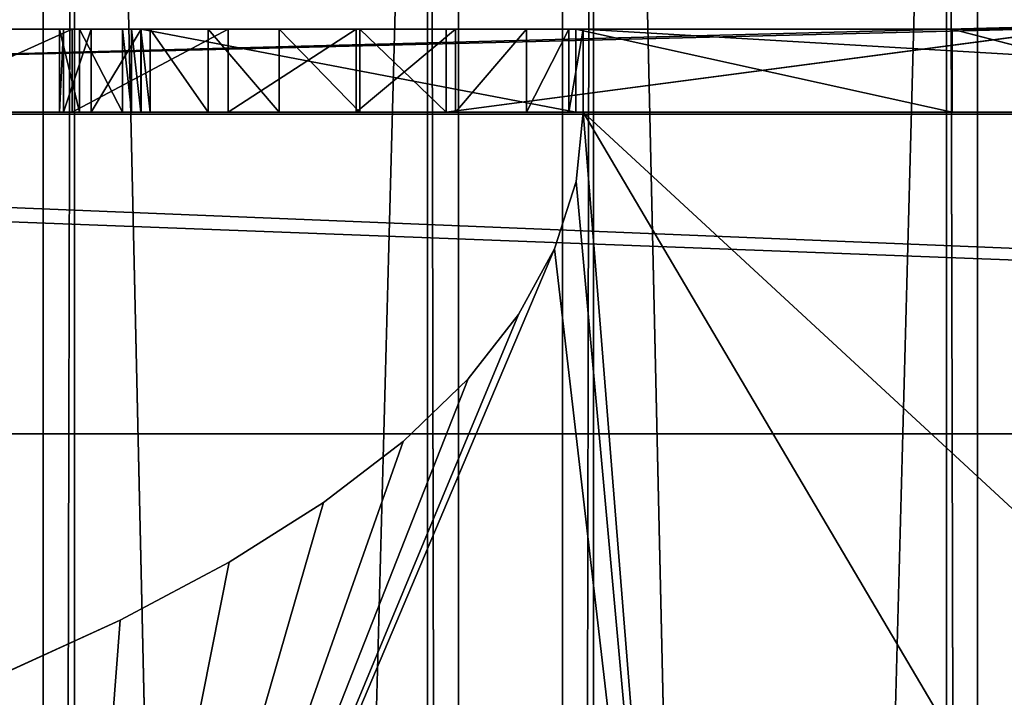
# Model space of a CAD drawing. Extents: x -1687 to 817, y -668 to 832.
# Tile 93 of 182: x -557 to -462, y 536 to 602. Entities that reach past the tile are written whole.
import ezdxf

# ---------------------------------------------------------------- set-up
doc = ezdxf.new("R2010")
doc.units = 0
doc.header["$LTSCALE"] = 25.4
doc.layers.get('0').update_dxf_attribs({"color": 13, "linetype": 'CONTINUOUS'})
doc.layers.add('STEEL', color=54, linetype='CONTINUOUS')
doc.layers.add('WOOD', color=253, linetype='CONTINUOUS')

# ---------------------------------------------------------------- blocks, each defined once
blk = doc.blocks.new('TWA001_00_01_01')
at = {"color": 0}
for p, q in [((-375.38, 710.174), (-695.38, 710.174)), ((-375.38, 710.174), (-695.38, 710.174)), ((-699.626, 591.18), (-639.176, 584.469)), ((-639.176, 584.469), (-699.626, 591.18, 8)), ((-639.176, 584.469), (-699.626, 591.18, 8)), ((-699.626, 591.18), (-639.176, 584.469)), ((-639.176, 584.469), (-639.176, 584.469, 8)), ((-639.176, 584.469), (-639.176, 584.469, 8)), ((-639.176, 584.469), (-630.853, 582.673, 8)), ((-639.176, 584.469), (-630.853, 582.673, 8)), ((-639.176, 584.469), (-630.853, 582.673)), ((-639.176, 584.469), (-630.853, 582.673)), ((-630.853, 582.673), (-630.853, 582.673, 8)), ((-630.853, 582.673), (-630.853, 582.673, 8)), ((-630.853, 582.673), (-623.099, 579.156, 8)), ((-630.853, 582.673), (-623.099, 579.156, 8)), ((-630.853, 582.673), (-623.099, 579.156)), ((-630.853, 582.673), (-623.099, 579.156)), ((-623.099, 579.156), (-623.099, 579.156, 8)), ((-623.099, 579.156), (-623.099, 579.156, 8)), ((-623.099, 579.156), (-616.265, 574.078, 8)), ((-623.099, 579.156), (-616.265, 574.078, 8)), ((-623.099, 579.156), (-616.265, 574.078)), ((-623.099, 579.156), (-616.265, 574.078)), ((-616.265, 574.078), (-616.265, 574.078, 8)), ((-616.265, 574.078), (-616.265, 574.078, 8)), ((-616.265, 574.078), (-610.661, 567.668, 8)), ((-616.265, 574.078), (-610.661, 567.668, 8)), ((-616.265, 574.078), (-610.661, 567.668)), ((-616.265, 574.078), (-610.661, 567.668)), ((-610.661, 567.668), (-610.661, 567.668, 8)), ((-610.661, 567.668), (-610.661, 567.668, 8)), ((-610.661, 567.668), (-609.758, 566.36, 8)), ((-610.661, 567.668), (-609.758, 566.36, 8)), ((-610.661, 567.668), (-609.758, 566.36)), ((-610.661, 567.668), (-609.758, 566.36)), ((-609.758, 566.36), (-609.758, 566.36, 8)), ((-609.758, 566.36), (-609.758, 566.36, 8)), ((-609.758, 566.36), (-608.876, 565.038, 8)), ((-609.758, 566.36), (-608.876, 565.038, 8)), ((-609.758, 566.36), (-608.876, 565.038)), ((-609.758, 566.36), (-608.876, 565.038)), ((-608.876, 565.038), (-608.876, 565.038, 8)), ((-608.876, 565.038), (-608.876, 565.038, 8)), ((-608.876, 565.038), (-608.015, 563.702, 8)), ((-608.876, 565.038), (-608.015, 563.702, 8)), ((-608.876, 565.038), (-608.015, 563.702)), ((-608.876, 565.038), (-608.015, 563.702)), ((-608.015, 563.702), (-608.015, 563.702, 8)), ((-608.015, 563.702), (-608.015, 563.702, 8)), ((-608.015, 563.702), (-603.871, 554.992, 8)), ((-608.015, 563.702), (-603.871, 554.992, 8)), ((-608.015, 563.702), (-603.871, 554.992)), ((-608.015, 563.702), (-603.871, 554.992)), ((-603.871, 554.992), (-603.871, 554.992, 8)), ((-603.871, 554.992), (-603.871, 554.992, 8)), ((-603.871, 554.992), (-601.933, 545.543, 8)), ((-603.871, 554.992), (-601.933, 545.543, 8)), ((-603.871, 554.992), (-601.933, 545.543)), ((-603.871, 554.992), (-601.933, 545.543)), ((-601.933, 545.543), (-602.313, 535.905, 8)), ((-601.933, 545.543), (-602.313, 535.905, 8)), ((-601.933, 545.543), (-602.313, 535.905)), ((-601.933, 545.543), (-602.313, 535.905)), ((-601.933, 545.543), (-601.933, 545.543, 8)), ((-601.933, 545.543), (-601.933, 545.543, 8)), ((-602.313, 535.905), (-604.989, 526.638, 8)), ((-602.313, 535.905), (-604.989, 526.638, 8)), ((-602.313, 535.905), (-604.989, 526.638)), ((-602.313, 535.905), (-604.989, 526.638)), ((-602.313, 535.905), (-602.313, 535.905, 8)), ((-602.313, 535.905), (-602.313, 535.905, 8)), ((-604.989, 526.638), (-609.806, 518.281, 8)), ((-604.989, 526.638), (-609.806, 518.281, 8)), ((-604.989, 526.638), (-609.806, 518.281)), ((-604.989, 526.638), (-609.806, 518.281)), ((-604.989, 526.638), (-604.989, 526.638, 8)), ((-604.989, 526.638), (-604.989, 526.638, 8)), ((-609.806, 518.281), (-651.659, 458.206)), ((-651.659, 458.206), (-609.806, 518.281, 8)), ((-651.659, 458.206), (-609.806, 518.281, 8)), ((-609.806, 518.281), (-651.659, 458.206)), ((-609.806, 518.281), (-609.806, 518.281, 8)), ((-609.806, 518.281), (-609.806, 518.281, 8)), ((-651.659, 458.206), (-687.932, 396.97)), ((-687.932, 396.97), (-651.659, 458.206, 8)), ((-687.932, 396.97), (-651.659, 458.206, 8)), ((-651.659, 458.206), (-687.932, 396.97)), ((-651.659, 458.206), (-651.659, 458.206, 8)), ((-651.659, 458.206), (-651.659, 458.206, 8)), ((-687.932, 396.97), (-718.625, 334.574)), ((-718.625, 334.574), (-687.932, 396.97, 8)), ((-718.625, 334.574), (-687.932, 396.97, 8)), ((-687.932, 396.97), (-718.625, 334.574)), ((-687.932, 396.97), (-687.932, 396.97, 8)), ((-687.932, 396.97), (-687.932, 396.97, 8)), ((-603.161, 291.47), (-585.388, 336.628)), ((-585.388, 336.628), (-603.161, 291.47, 8)), ((-585.388, 336.628), (-603.161, 291.47, 8)), ((-603.161, 291.47), (-585.388, 336.628)), ((-618.2, 245.58), (-603.161, 291.47)), ((-603.161, 291.47), (-618.2, 245.58, 8)), ((-603.161, 291.47), (-618.2, 245.58, 8)), ((-618.2, 245.58), (-603.161, 291.47)), ((-603.161, 291.47), (-603.161, 291.47, 8)), ((-603.161, 291.47), (-603.161, 291.47, 8)), ((-630.505, 198.96), (-618.2, 245.58)), ((-618.2, 245.58), (-630.505, 198.96, 8)), ((-618.2, 245.58), (-630.505, 198.96, 8)), ((-630.505, 198.96), (-618.2, 245.58)), ((-618.2, 245.58), (-618.2, 245.58, 8)), ((-618.2, 245.58), (-618.2, 245.58, 8)), ((-640.075, 151.61), (-630.505, 198.96)), ((-630.505, 198.96), (-640.075, 151.61, 8)), ((-630.505, 198.96), (-640.075, 151.61, 8)), ((-640.075, 151.61), (-630.505, 198.96)), ((-630.505, 198.96), (-630.505, 198.96, 8)), ((-630.505, 198.96), (-630.505, 198.96, 8)), ((-646.911, 103.528), (-640.075, 151.61)), ((-640.075, 151.61), (-646.911, 103.528, 8)), ((-640.075, 151.61), (-646.911, 103.528, 8)), ((-646.911, 103.528), (-640.075, 151.61)), ((-640.075, 151.61), (-640.075, 151.61, 8)), ((-640.075, 151.61), (-640.075, 151.61, 8)), ((-651.013, 54.716), (-646.911, 103.528)), ((-646.911, 103.528), (-651.013, 54.716, 8)), ((-646.911, 103.528), (-651.013, 54.716, 8)), ((-651.013, 54.716), (-646.911, 103.528)), ((-646.911, 103.528), (-646.911, 103.528, 8)), ((-646.911, 103.528), (-646.911, 103.528, 8)), ((-652.38, 5.174), (-651.013, 54.716)), ((-651.013, 54.716), (-652.38, 5.174, 8)), ((-651.013, 54.716), (-652.38, 5.174, 8)), ((-652.38, 5.174), (-651.013, 54.716)), ((-651.013, 54.716), (-651.013, 54.716, 8)), ((-651.013, 54.716), (-651.013, 54.716, 8)), ((-788.38, 5.174), (-652.38, 5.174)), ((-788.38, 5.174), (-652.38, 5.174)), ((-652.38, 5.174), (-652.38, 5.174, 8)), ((-652.38, 5.174), (-652.38, 5.174, 8))]:
    blk.add_line(p, q, dxfattribs=at)
at = {"color": 252}
mesh = blk.add_polyface(dxfattribs=at)
corners = [(-325.38, 715.174), (-375.38, 710.174), (-375.38, 715.174), (-344.763, 671.591), (-325.38, 710.174), (-302.38, 710.174), (-695.38, 715.174), (-745.38, 710.174), (-745.38, 715.174), (-699.626, 591.18), (-695.38, 710.174), (-639.176, 584.469), (-630.853, 582.673), (-623.099, 579.156), (-616.265, 574.078), (-610.661, 567.668), (-609.758, 566.36), (-608.876, 565.038), (-608.015, 563.702), (-603.871, 554.992), (-601.933, 545.543), (-541.638, 424.753), (-564.88, 381.056), (-585.388, 336.628), (-515.661, 467.72), (-486.95, 509.955), (-455.505, 551.46), (-421.325, 592.235), (-384.411, 632.278), (-785.59, 73.376), (-652.38, 5.174), (-788.38, 5.174), (-777.219, 140.417), (-763.268, 206.297), (-743.737, 271.016), (-718.625, 334.574), (-687.932, 396.97), (-651.659, 458.206), (-651.013, 54.716), (-646.911, 103.528), (-609.806, 518.281), (-640.075, 151.61), (-630.505, 198.96), (-618.2, 245.58), (-603.161, 291.47), (-604.989, 526.638), (-602.313, 535.905), (-1065.38, 715.174), (-1115.38, 710.174), (-1115.38, 715.174), (-1107.18, 675.08), (-1089.63, 666.689), (-1068.18, 658.45), (-1065.38, 710.174), (-1042.829, 650.365), (-1013.579, 642.432), (-980.429, 634.652), (-943.378, 627.024), (-902.428, 619.55), (-857.578, 612.228), (-808.827, 605.059), (-756.177, 598.043), (-1137.893, 705.653), (-1138.38, 710.174), (-1136.43, 701.171), (-1133.993, 696.727), (-1130.58, 692.321), (-1120.83, 683.624)]
mesh.append_faces([[corners[k] for k in face] for face in [(0, 1, 2), (3, 4, 5), (6, 7, 8), (29, 30, 31), (47, 48, 49), (48, 62, 63)]], dxfattribs={"vtx0": -1, "color": 252})
mesh.append_faces([[corners[k] for k in face] for face in [(9, 10, 11), (11, 1, 12), (12, 1, 13), (13, 1, 14), (14, 1, 15), (15, 1, 16), (16, 1, 17), (17, 1, 18), (18, 1, 19), (19, 1, 20), (21, 1, 24), (24, 1, 25), (25, 1, 26), (26, 1, 27), (27, 1, 28), (28, 1, 3), (30, 37, 38), (38, 37, 39), (39, 40, 41), (41, 40, 42), (42, 40, 43), (43, 40, 44), (44, 46, 23), (50, 47, 51), (51, 47, 52), (52, 53, 54), (54, 7, 55), (55, 7, 56), (56, 7, 57), (57, 7, 58), (58, 7, 59), (59, 7, 60), (60, 7, 61), (61, 7, 9), (62, 48, 64), (64, 48, 65), (65, 48, 66), (66, 48, 67), (67, 48, 50)]], dxfattribs={"vtx0": -1, "vtx1": -1, "color": 252})
mesh.append_faces([[corners[k] for k in face] for face in [(1, 0, 3), (7, 6, 9), (20, 1, 21), (48, 47, 50)]], dxfattribs={"vtx0": -1, "vtx1": -1, "vtx2": -1, "color": 252})
mesh.append_faces([[corners[k] for k in face] for face in [(3, 0, 4), (9, 6, 10), (11, 10, 1), (20, 21, 22), (20, 22, 23), (30, 29, 32), (30, 32, 33), (30, 33, 34), (30, 34, 35), (30, 35, 36), (30, 36, 37), (39, 37, 40), (44, 40, 45), (44, 45, 46), (23, 46, 20), (52, 47, 53), (54, 53, 7)]], dxfattribs={"vtx0": -1, "vtx2": -1, "color": 252})
mesh = blk.add_polyface(dxfattribs=at)
corners = [(-695.38, 710.174, 8), (-375.38, 710.174), (-695.38, 710.174), (-375.38, 710.174, 8)]
mesh.append_faces([[corners[k] for k in face] for face in [(0, 1, 2), (1, 0, 3)]], dxfattribs={"vtx0": -1, "color": 252})
mesh = blk.add_polyface(dxfattribs=at)
corners = [(-699.626, 591.18, 8), (-699.626, 591.18), (-639.176, 584.469)]
mesh.append_faces([[corners[k] for k in face] for face in [(0, 1, 2)]], dxfattribs={"color": 252})
mesh = blk.add_polyface(dxfattribs=at)
corners = [(-699.626, 591.18, 8), (-639.176, 584.469), (-639.176, 584.469, 8)]
mesh.append_faces([[corners[k] for k in face] for face in [(0, 1, 2)]], dxfattribs={"color": 252})
mesh = blk.add_polyface(dxfattribs=at)
corners = [(-639.176, 584.469, 8), (-639.176, 584.469), (-630.853, 582.673, 8)]
mesh.append_faces([[corners[k] for k in face] for face in [(0, 1, 2)]], dxfattribs={"color": 252})
mesh = blk.add_polyface(dxfattribs=at)
corners = [(-630.853, 582.673, 8), (-639.176, 584.469), (-630.853, 582.673)]
mesh.append_faces([[corners[k] for k in face] for face in [(0, 1, 2)]], dxfattribs={"color": 252})
mesh = blk.add_polyface(dxfattribs=at)
corners = [(-630.853, 582.673, 8), (-630.853, 582.673), (-623.099, 579.156, 8)]
mesh.append_faces([[corners[k] for k in face] for face in [(0, 1, 2)]], dxfattribs={"color": 252})
mesh = blk.add_polyface(dxfattribs=at)
corners = [(-623.099, 579.156, 8), (-630.853, 582.673), (-623.099, 579.156)]
mesh.append_faces([[corners[k] for k in face] for face in [(0, 1, 2)]], dxfattribs={"color": 252})
mesh = blk.add_polyface(dxfattribs=at)
corners = [(-623.099, 579.156, 8), (-623.099, 579.156), (-616.265, 574.078, 8)]
mesh.append_faces([[corners[k] for k in face] for face in [(0, 1, 2)]], dxfattribs={"color": 252})
mesh = blk.add_polyface(dxfattribs=at)
corners = [(-616.265, 574.078, 8), (-623.099, 579.156), (-616.265, 574.078)]
mesh.append_faces([[corners[k] for k in face] for face in [(0, 1, 2)]], dxfattribs={"color": 252})
mesh = blk.add_polyface(dxfattribs=at)
corners = [(-616.265, 574.078), (-610.661, 567.668, 8), (-616.265, 574.078, 8)]
mesh.append_faces([[corners[k] for k in face] for face in [(0, 1, 2)]], dxfattribs={"color": 252})
mesh = blk.add_polyface(dxfattribs=at)
corners = [(-616.265, 574.078), (-610.661, 567.668), (-610.661, 567.668, 8)]
mesh.append_faces([[corners[k] for k in face] for face in [(0, 1, 2)]], dxfattribs={"color": 252})
mesh = blk.add_polyface(dxfattribs=at)
corners = [(-610.661, 567.668), (-609.758, 566.36, 8), (-610.661, 567.668, 8)]
mesh.append_faces([[corners[k] for k in face] for face in [(0, 1, 2)]], dxfattribs={"color": 252})
mesh = blk.add_polyface(dxfattribs=at)
corners = [(-610.661, 567.668), (-609.758, 566.36), (-609.758, 566.36, 8)]
mesh.append_faces([[corners[k] for k in face] for face in [(0, 1, 2)]], dxfattribs={"color": 252})
mesh = blk.add_polyface(dxfattribs=at)
corners = [(-609.758, 566.36), (-608.876, 565.038, 8), (-609.758, 566.36, 8)]
mesh.append_faces([[corners[k] for k in face] for face in [(0, 1, 2)]], dxfattribs={"color": 252})
mesh = blk.add_polyface(dxfattribs=at)
corners = [(-609.758, 566.36), (-608.876, 565.038), (-608.876, 565.038, 8)]
mesh.append_faces([[corners[k] for k in face] for face in [(0, 1, 2)]], dxfattribs={"color": 252})
mesh = blk.add_polyface(dxfattribs=at)
corners = [(-608.876, 565.038), (-608.015, 563.702, 8), (-608.876, 565.038, 8)]
mesh.append_faces([[corners[k] for k in face] for face in [(0, 1, 2)]], dxfattribs={"color": 252})
mesh = blk.add_polyface(dxfattribs=at)
corners = [(-608.876, 565.038), (-608.015, 563.702), (-608.015, 563.702, 8)]
mesh.append_faces([[corners[k] for k in face] for face in [(0, 1, 2)]], dxfattribs={"color": 252})
mesh = blk.add_polyface(dxfattribs=at)
corners = [(-608.015, 563.702), (-603.871, 554.992, 8), (-608.015, 563.702, 8)]
mesh.append_faces([[corners[k] for k in face] for face in [(0, 1, 2)]], dxfattribs={"color": 252})
mesh = blk.add_polyface(dxfattribs=at)
corners = [(-608.015, 563.702), (-603.871, 554.992), (-603.871, 554.992, 8)]
mesh.append_faces([[corners[k] for k in face] for face in [(0, 1, 2)]], dxfattribs={"color": 252})
mesh = blk.add_polyface(dxfattribs=at)
corners = [(-603.871, 554.992), (-601.933, 545.543, 8), (-603.871, 554.992, 8)]
mesh.append_faces([[corners[k] for k in face] for face in [(0, 1, 2)]], dxfattribs={"color": 252})
mesh = blk.add_polyface(dxfattribs=at)
corners = [(-603.871, 554.992), (-601.933, 545.543), (-601.933, 545.543, 8)]
mesh.append_faces([[corners[k] for k in face] for face in [(0, 1, 2)]], dxfattribs={"color": 252})
mesh = blk.add_polyface(dxfattribs=at)
corners = [(-601.933, 545.543), (-602.313, 535.905, 8), (-601.933, 545.543, 8)]
mesh.append_faces([[corners[k] for k in face] for face in [(0, 1, 2)]], dxfattribs={"color": 252})
mesh = blk.add_polyface(dxfattribs=at)
corners = [(-601.933, 545.543), (-602.313, 535.905), (-602.313, 535.905, 8)]
mesh.append_faces([[corners[k] for k in face] for face in [(0, 1, 2)]], dxfattribs={"color": 252})
mesh = blk.add_polyface(dxfattribs=at)
corners = [(-602.313, 535.905), (-604.989, 526.638, 8), (-602.313, 535.905, 8)]
mesh.append_faces([[corners[k] for k in face] for face in [(0, 1, 2)]], dxfattribs={"color": 252})
mesh = blk.add_polyface(dxfattribs=at)
corners = [(-602.313, 535.905), (-604.989, 526.638), (-604.989, 526.638, 8)]
mesh.append_faces([[corners[k] for k in face] for face in [(0, 1, 2)]], dxfattribs={"color": 252})
mesh = blk.add_polyface(dxfattribs=at)
corners = [(-604.989, 526.638), (-609.806, 518.281, 8), (-604.989, 526.638, 8)]
mesh.append_faces([[corners[k] for k in face] for face in [(0, 1, 2)]], dxfattribs={"color": 252})
mesh = blk.add_polyface(dxfattribs=at)
corners = [(-604.989, 526.638), (-609.806, 518.281), (-609.806, 518.281, 8)]
mesh.append_faces([[corners[k] for k in face] for face in [(0, 1, 2)]], dxfattribs={"color": 252})
mesh = blk.add_polyface(dxfattribs=at)
corners = [(-609.806, 518.281), (-651.659, 458.206), (-609.806, 518.281, 8)]
mesh.append_faces([[corners[k] for k in face] for face in [(0, 1, 2)]], dxfattribs={"color": 252})
mesh = blk.add_polyface(dxfattribs=at)
corners = [(-609.806, 518.281, 8), (-651.659, 458.206), (-651.659, 458.206, 8)]
mesh.append_faces([[corners[k] for k in face] for face in [(0, 1, 2)]], dxfattribs={"color": 252})
mesh = blk.add_polyface(dxfattribs=at)
corners = [(-651.659, 458.206), (-687.932, 396.97), (-651.659, 458.206, 8)]
mesh.append_faces([[corners[k] for k in face] for face in [(0, 1, 2)]], dxfattribs={"color": 252})
mesh = blk.add_polyface(dxfattribs=at)
corners = [(-651.659, 458.206, 8), (-687.932, 396.97), (-687.932, 396.97, 8)]
mesh.append_faces([[corners[k] for k in face] for face in [(0, 1, 2)]], dxfattribs={"color": 252})
mesh = blk.add_polyface(dxfattribs=at)
corners = [(-687.932, 396.97), (-718.625, 334.574), (-687.932, 396.97, 8)]
mesh.append_faces([[corners[k] for k in face] for face in [(0, 1, 2)]], dxfattribs={"color": 252})
mesh = blk.add_polyface(dxfattribs=at)
corners = [(-687.932, 396.97, 8), (-718.625, 334.574), (-718.625, 334.574, 8)]
mesh.append_faces([[corners[k] for k in face] for face in [(0, 1, 2)]], dxfattribs={"color": 252})
mesh = blk.add_polyface(dxfattribs=at)
corners = [(-585.388, 336.628), (-603.161, 291.47, 8), (-603.161, 291.47)]
mesh.append_faces([[corners[k] for k in face] for face in [(0, 1, 2)]], dxfattribs={"color": 252})
mesh = blk.add_polyface(dxfattribs=at)
corners = [(-585.388, 336.628, 8), (-603.161, 291.47, 8), (-585.388, 336.628)]
mesh.append_faces([[corners[k] for k in face] for face in [(0, 1, 2)]], dxfattribs={"color": 252})
mesh = blk.add_polyface(dxfattribs=at)
corners = [(-603.161, 291.47), (-618.2, 245.58, 8), (-618.2, 245.58)]
mesh.append_faces([[corners[k] for k in face] for face in [(0, 1, 2)]], dxfattribs={"color": 252})
mesh = blk.add_polyface(dxfattribs=at)
corners = [(-603.161, 291.47, 8), (-618.2, 245.58, 8), (-603.161, 291.47)]
mesh.append_faces([[corners[k] for k in face] for face in [(0, 1, 2)]], dxfattribs={"color": 252})
mesh = blk.add_polyface(dxfattribs=at)
corners = [(-618.2, 245.58), (-630.505, 198.96, 8), (-630.505, 198.96)]
mesh.append_faces([[corners[k] for k in face] for face in [(0, 1, 2)]], dxfattribs={"color": 252})
mesh = blk.add_polyface(dxfattribs=at)
corners = [(-618.2, 245.58, 8), (-630.505, 198.96, 8), (-618.2, 245.58)]
mesh.append_faces([[corners[k] for k in face] for face in [(0, 1, 2)]], dxfattribs={"color": 252})
mesh = blk.add_polyface(dxfattribs=at)
corners = [(-630.505, 198.96), (-640.075, 151.61, 8), (-640.075, 151.61)]
mesh.append_faces([[corners[k] for k in face] for face in [(0, 1, 2)]], dxfattribs={"color": 252})
mesh = blk.add_polyface(dxfattribs=at)
corners = [(-630.505, 198.96, 8), (-640.075, 151.61, 8), (-630.505, 198.96)]
mesh.append_faces([[corners[k] for k in face] for face in [(0, 1, 2)]], dxfattribs={"color": 252})
mesh = blk.add_polyface(dxfattribs=at)
corners = [(-640.075, 151.61), (-646.911, 103.528, 8), (-646.911, 103.528)]
mesh.append_faces([[corners[k] for k in face] for face in [(0, 1, 2)]], dxfattribs={"color": 252})
mesh = blk.add_polyface(dxfattribs=at)
corners = [(-640.075, 151.61, 8), (-646.911, 103.528, 8), (-640.075, 151.61)]
mesh.append_faces([[corners[k] for k in face] for face in [(0, 1, 2)]], dxfattribs={"color": 252})
mesh = blk.add_polyface(dxfattribs=at)
corners = [(-646.911, 103.528), (-651.013, 54.716, 8), (-651.013, 54.716)]
mesh.append_faces([[corners[k] for k in face] for face in [(0, 1, 2)]], dxfattribs={"color": 252})
mesh = blk.add_polyface(dxfattribs=at)
corners = [(-646.911, 103.528, 8), (-651.013, 54.716, 8), (-646.911, 103.528)]
mesh.append_faces([[corners[k] for k in face] for face in [(0, 1, 2)]], dxfattribs={"color": 252})
mesh = blk.add_polyface(dxfattribs=at)
corners = [(-651.013, 54.716), (-652.38, 5.174, 8), (-652.38, 5.174)]
mesh.append_faces([[corners[k] for k in face] for face in [(0, 1, 2)]], dxfattribs={"color": 252})
mesh = blk.add_polyface(dxfattribs=at)
corners = [(-651.013, 54.716, 8), (-652.38, 5.174, 8), (-651.013, 54.716)]
mesh.append_faces([[corners[k] for k in face] for face in [(0, 1, 2)]], dxfattribs={"color": 252})
mesh = blk.add_polyface(dxfattribs=at)
corners = [(-652.38, 5.174, 8), (-788.38, 5.174), (-652.38, 5.174), (-788.38, 5.174, 8)]
mesh.append_faces([[corners[k] for k in face] for face in [(0, 1, 2), (1, 0, 3)]], dxfattribs={"vtx0": -1, "color": 252})
blk = doc.blocks.new('TWA001_00_01_02')
at = {"color": 0}
for p, q in [((790.38, 1194.97, 8), (650.38, 1194.97, 8)), ((650.38, 1194.97), (790.38, 1194.97)), ((650.38, 1194.97), (790.38, 1194.97)), ((790.38, 1194.97, 8), (650.38, 1194.97, 8)), ((791.069, 1188.306, 8), (790.38, 1194.97, 8)), ((790.38, 1194.97), (791.069, 1188.306)), ((790.38, 1194.97), (791.069, 1188.306)), ((790.38, 1194.97), (791.069, 1188.306, 8)), ((790.38, 1194.97), (791.069, 1188.306, 8)), ((790.38, 1194.97), (790.38, 1194.97, 8)), ((791.069, 1188.306, 8), (790.38, 1194.97, 8)), ((790.38, 1194.97), (790.38, 1194.97, 8)), ((793.14, 1181.806, 8), (791.069, 1188.306, 8)), ((791.069, 1188.306), (793.14, 1181.806)), ((791.069, 1188.306), (793.14, 1181.806)), ((791.069, 1188.306), (793.14, 1181.806, 8)), ((791.069, 1188.306), (793.14, 1181.806, 8)), ((791.069, 1188.306), (791.069, 1188.306, 8)), ((793.14, 1181.806, 8), (791.069, 1188.306, 8)), ((791.069, 1188.306), (791.069, 1188.306, 8)), ((796.6, 1175.466, 8), (793.14, 1181.806, 8)), ((793.14, 1181.806), (796.6, 1175.466)), ((793.14, 1181.806), (796.6, 1175.466)), ((793.14, 1181.806), (796.6, 1175.466, 8)), ((793.14, 1181.806), (796.6, 1175.466, 8)), ((793.14, 1181.806), (793.14, 1181.806, 8)), ((796.6, 1175.466, 8), (793.14, 1181.806, 8)), ((793.14, 1181.806), (793.14, 1181.806, 8)), ((801.456, 1169.282, 8), (796.6, 1175.466, 8)), ((796.6, 1175.466), (801.456, 1169.282)), ((796.6, 1175.466), (801.456, 1169.282)), ((796.6, 1175.466), (801.456, 1169.282, 8)), ((796.6, 1175.466), (801.456, 1169.282, 8)), ((796.6, 1175.466), (796.6, 1175.466, 8)), ((801.456, 1169.282, 8), (796.6, 1175.466, 8)), ((796.6, 1175.466), (796.6, 1175.466, 8)), ((807.716, 1163.251, 8), (801.456, 1169.282, 8)), ((801.456, 1169.282), (807.716, 1163.251)), ((801.456, 1169.282), (807.716, 1163.251)), ((801.456, 1169.282), (807.716, 1163.251, 8)), ((801.456, 1169.282), (807.716, 1163.251, 8)), ((801.456, 1169.282), (801.456, 1169.282, 8)), ((807.716, 1163.251, 8), (801.456, 1169.282, 8)), ((801.456, 1169.282), (801.456, 1169.282, 8)), ((815.386, 1157.369, 8), (807.716, 1163.251, 8)), ((807.716, 1163.251), (815.386, 1157.369)), ((807.716, 1163.251), (815.386, 1157.369)), ((807.716, 1163.251), (815.386, 1157.369, 8)), ((807.716, 1163.251), (815.386, 1157.369, 8)), ((807.716, 1163.251), (807.716, 1163.251, 8)), ((815.386, 1157.369, 8), (807.716, 1163.251, 8)), ((807.716, 1163.251), (807.716, 1163.251, 8)), ((824.474, 1151.632, 8), (815.386, 1157.369, 8)), ((815.386, 1157.369), (824.474, 1151.632)), ((815.386, 1157.369), (824.474, 1151.632)), ((815.386, 1157.369), (824.474, 1151.632, 8)), ((815.386, 1157.369), (824.474, 1151.632, 8)), ((815.386, 1157.369), (815.386, 1157.369, 8)), ((824.474, 1151.632, 8), (815.386, 1157.369, 8)), ((815.386, 1157.369), (815.386, 1157.369, 8)), ((834.987, 1146.037, 8), (824.474, 1151.632, 8)), ((824.474, 1151.632), (834.987, 1146.037)), ((824.474, 1151.632), (834.987, 1146.037)), ((824.474, 1151.632), (834.987, 1146.037, 8)), ((824.474, 1151.632), (834.987, 1146.037, 8)), ((824.474, 1151.632), (824.474, 1151.632, 8)), ((834.987, 1146.037, 8), (824.474, 1151.632, 8)), ((824.474, 1151.632), (824.474, 1151.632, 8)), ((846.931, 1140.58, 8), (834.987, 1146.037, 8)), ((834.987, 1146.037), (846.931, 1140.58)), ((834.987, 1146.037), (846.931, 1140.58)), ((834.987, 1146.037), (846.931, 1140.58, 8)), ((834.987, 1146.037), (846.931, 1140.58, 8)), ((834.987, 1146.037), (834.987, 1146.037, 8)), ((846.931, 1140.58, 8), (834.987, 1146.037, 8)), ((834.987, 1146.037), (834.987, 1146.037, 8))]:
    blk.add_line(p, q, dxfattribs=at)
at = {"color": 252}
mesh = blk.add_polyface(dxfattribs=at)
corners = [(465.604, 1100.071, 8), (465.783, 1102.647, 8), (465.524, 1101.371, 8), (475.103, 1051.245, 8), (466.362, 1103.814, 8), (467.223, 1104.791, 8), (468.307, 1105.513, 8), (469.54, 1105.93, 8), (491.704, 1110.526, 8), (475.453, 1050.144, 8), (476.046, 1049.153, 8), (476.85, 1048.325, 8), (477.823, 1047.703, 8), (478.913, 1047.321, 8), (480.061, 1047.2, 8), (481.207, 1047.345, 8), (540.233, 1060.007, 8), (512.387, 1115.233, 8), (531.595, 1120.056, 8), (549.337, 1124.999, 8), (599.916, 1069.085, 8), (565.618, 1130.064, 8), (580.447, 1135.257, 8), (593.83, 1140.58, 8), (605.774, 1146.037, 8), (660.038, 1074.545, 8), (616.286, 1151.632, 8), (625.374, 1157.369, 8), (633.044, 1163.251, 8), (639.304, 1169.282, 8), (644.16, 1175.466, 8), (647.621, 1181.806, 8), (649.691, 1188.306, 8), (650.38, 1194.97, 8), (790.38, 1194.97, 8), (720.38, 1076.368, 8), (780.722, 1074.545, 8), (791.069, 1188.306, 8), (793.14, 1181.806, 8), (840.844, 1069.085, 8), (796.6, 1175.466, 8), (801.456, 1169.282, 8), (807.716, 1163.251, 8), (815.386, 1157.369, 8), (824.474, 1151.632, 8), (834.987, 1146.037, 8), (846.931, 1140.58, 8), (900.527, 1060.007, 8), (860.313, 1135.257, 8), (875.142, 1130.064, 8), (891.424, 1124.999, 8), (909.165, 1120.056, 8), (959.553, 1047.345, 8), (928.374, 1115.233, 8), (949.056, 1110.526, 8), (971.22, 1105.93, 8), (960.699, 1047.2, 8), (961.847, 1047.321, 8), (962.937, 1047.703, 8), (963.91, 1048.325, 8), (964.714, 1049.153, 8), (965.307, 1050.144, 8), (965.657, 1051.245, 8), (975.156, 1100.071, 8), (972.454, 1105.513, 8), (973.538, 1104.791, 8), (974.398, 1103.814, 8), (974.978, 1102.647, 8), (975.236, 1101.371, 8)]
mesh.append_faces([[corners[k] for k in face] for face in [(0, 1, 2), (67, 63, 68)]], dxfattribs={"vtx0": -1, "color": 252})
mesh.append_faces([[corners[k] for k in face] for face in [(1, 3, 4), (4, 3, 5), (5, 3, 6), (6, 3, 7), (7, 3, 8), (8, 16, 17), (17, 16, 18), (18, 16, 19), (19, 20, 21), (21, 20, 22), (22, 20, 23), (23, 20, 24), (24, 25, 26), (26, 25, 27), (27, 25, 28), (28, 25, 29), (29, 25, 30), (30, 25, 31), (31, 25, 32), (32, 25, 33), (33, 25, 34), (34, 36, 37), (37, 36, 38), (38, 39, 40), (40, 39, 41), (41, 39, 42), (42, 39, 43), (43, 39, 44), (44, 39, 45), (45, 39, 46), (46, 47, 48), (48, 47, 49), (49, 47, 50), (50, 47, 51), (51, 52, 53), (53, 52, 54), (54, 52, 55), (55, 63, 64), (64, 63, 65), (65, 63, 66), (66, 63, 67)]], dxfattribs={"vtx0": -1, "vtx1": -1, "color": 252})
mesh.append_faces([[corners[k] for k in face] for face in [(1, 0, 3), (8, 3, 9), (8, 9, 10), (8, 10, 11), (8, 11, 12), (8, 12, 13), (8, 13, 14), (8, 14, 15), (8, 15, 16), (19, 16, 20), (24, 20, 25), (34, 25, 35), (34, 35, 36), (38, 36, 39), (46, 39, 47), (51, 47, 52), (55, 52, 56), (55, 56, 57), (55, 57, 58), (55, 58, 59), (55, 59, 60), (55, 60, 61), (55, 61, 62), (55, 62, 63)]], dxfattribs={"vtx0": -1, "vtx2": -1, "color": 252})
mesh = blk.add_polyface(dxfattribs=at)
corners = [(465.783, 1102.647), (465.604, 1100.071), (465.524, 1101.371), (475.103, 1051.245), (466.362, 1103.814), (467.223, 1104.791), (468.307, 1105.513), (469.54, 1105.93), (491.704, 1110.526), (475.453, 1050.144), (476.046, 1049.153), (476.85, 1048.325), (477.823, 1047.703), (478.913, 1047.321), (480.061, 1047.2), (481.207, 1047.345), (540.233, 1060.007), (512.387, 1115.233), (531.595, 1120.056), (549.337, 1124.999), (599.916, 1069.085), (565.618, 1130.064), (580.447, 1135.257), (593.83, 1140.58), (605.774, 1146.037), (660.038, 1074.545), (616.286, 1151.632), (625.374, 1157.369), (633.044, 1163.251), (639.304, 1169.282), (644.16, 1175.466), (647.621, 1181.806), (649.691, 1188.306), (650.38, 1194.97), (790.38, 1194.97), (720.38, 1076.368), (780.722, 1074.545), (791.069, 1188.306), (793.14, 1181.806), (840.844, 1069.085), (796.6, 1175.466), (801.456, 1169.282), (807.716, 1163.251), (815.386, 1157.369), (824.474, 1151.632), (834.987, 1146.037), (846.931, 1140.58), (900.527, 1060.007), (860.313, 1135.257), (875.142, 1130.064), (891.424, 1124.999), (909.165, 1120.056), (959.553, 1047.345), (928.374, 1115.233), (949.056, 1110.526), (971.22, 1105.93), (960.699, 1047.2), (961.847, 1047.321), (962.937, 1047.703), (963.91, 1048.325), (964.714, 1049.153), (965.307, 1050.144), (965.657, 1051.245), (975.156, 1100.071), (972.454, 1105.513), (973.538, 1104.791), (974.398, 1103.814), (974.978, 1102.647), (975.236, 1101.371)]
mesh.append_faces([[corners[k] for k in face] for face in [(0, 1, 2), (63, 67, 68)]], dxfattribs={"vtx0": -1, "color": 252})
mesh.append_faces([[corners[k] for k in face] for face in [(1, 0, 3), (3, 8, 9), (9, 8, 10), (10, 8, 11), (11, 8, 12), (12, 8, 13), (13, 8, 14), (14, 8, 15), (15, 8, 16), (16, 19, 20), (20, 24, 25), (25, 34, 35), (35, 34, 36), (36, 38, 39), (39, 46, 47), (47, 51, 52), (52, 55, 56), (56, 55, 57), (57, 55, 58), (58, 55, 59), (59, 55, 60), (60, 55, 61), (61, 55, 62), (62, 55, 63)]], dxfattribs={"vtx0": -1, "vtx1": -1, "color": 252})
mesh.append_faces([[corners[k] for k in face] for face in [(3, 0, 4), (3, 4, 5), (3, 5, 6), (3, 6, 7), (3, 7, 8), (16, 8, 17), (16, 17, 18), (16, 18, 19), (20, 19, 21), (20, 21, 22), (20, 22, 23), (20, 23, 24), (25, 24, 26), (25, 26, 27), (25, 27, 28), (25, 28, 29), (25, 29, 30), (25, 30, 31), (25, 31, 32), (25, 32, 33), (25, 33, 34), (36, 34, 37), (36, 37, 38), (39, 38, 40), (39, 40, 41), (39, 41, 42), (39, 42, 43), (39, 43, 44), (39, 44, 45), (39, 45, 46), (47, 46, 48), (47, 48, 49), (47, 49, 50), (47, 50, 51), (52, 51, 53), (52, 53, 54), (52, 54, 55), (63, 55, 64), (63, 64, 65), (63, 65, 66), (63, 66, 67)]], dxfattribs={"vtx0": -1, "vtx2": -1, "color": 252})
mesh = blk.add_polyface(dxfattribs=at)
corners = [(650.38, 1194.97, 8), (790.38, 1194.97), (650.38, 1194.97), (790.38, 1194.97, 8)]
mesh.append_faces([[corners[k] for k in face] for face in [(0, 1, 2), (1, 0, 3)]], dxfattribs={"vtx0": -1, "color": 252})
mesh = blk.add_polyface(dxfattribs=at)
corners = [(790.38, 1194.97), (791.069, 1188.306, 8), (791.069, 1188.306)]
mesh.append_faces([[corners[k] for k in face] for face in [(0, 1, 2)]], dxfattribs={"color": 252})
mesh = blk.add_polyface(dxfattribs=at)
corners = [(790.38, 1194.97, 8), (791.069, 1188.306, 8), (790.38, 1194.97)]
mesh.append_faces([[corners[k] for k in face] for face in [(0, 1, 2)]], dxfattribs={"color": 252})
mesh = blk.add_polyface(dxfattribs=at)
corners = [(791.069, 1188.306), (793.14, 1181.806, 8), (793.14, 1181.806)]
mesh.append_faces([[corners[k] for k in face] for face in [(0, 1, 2)]], dxfattribs={"color": 252})
mesh = blk.add_polyface(dxfattribs=at)
corners = [(791.069, 1188.306, 8), (793.14, 1181.806, 8), (791.069, 1188.306)]
mesh.append_faces([[corners[k] for k in face] for face in [(0, 1, 2)]], dxfattribs={"color": 252})
mesh = blk.add_polyface(dxfattribs=at)
corners = [(793.14, 1181.806), (796.6, 1175.466, 8), (796.6, 1175.466)]
mesh.append_faces([[corners[k] for k in face] for face in [(0, 1, 2)]], dxfattribs={"color": 252})
mesh = blk.add_polyface(dxfattribs=at)
corners = [(793.14, 1181.806, 8), (796.6, 1175.466, 8), (793.14, 1181.806)]
mesh.append_faces([[corners[k] for k in face] for face in [(0, 1, 2)]], dxfattribs={"color": 252})
mesh = blk.add_polyface(dxfattribs=at)
corners = [(796.6, 1175.466), (801.456, 1169.282, 8), (801.456, 1169.282)]
mesh.append_faces([[corners[k] for k in face] for face in [(0, 1, 2)]], dxfattribs={"color": 252})
mesh = blk.add_polyface(dxfattribs=at)
corners = [(796.6, 1175.466, 8), (801.456, 1169.282, 8), (796.6, 1175.466)]
mesh.append_faces([[corners[k] for k in face] for face in [(0, 1, 2)]], dxfattribs={"color": 252})
mesh = blk.add_polyface(dxfattribs=at)
corners = [(807.716, 1163.251, 8), (807.716, 1163.251), (801.456, 1169.282)]
mesh.append_faces([[corners[k] for k in face] for face in [(0, 1, 2)]], dxfattribs={"color": 252})
mesh = blk.add_polyface(dxfattribs=at)
corners = [(801.456, 1169.282, 8), (807.716, 1163.251, 8), (801.456, 1169.282)]
mesh.append_faces([[corners[k] for k in face] for face in [(0, 1, 2)]], dxfattribs={"color": 252})
mesh = blk.add_polyface(dxfattribs=at)
corners = [(815.386, 1157.369, 8), (815.386, 1157.369), (807.716, 1163.251)]
mesh.append_faces([[corners[k] for k in face] for face in [(0, 1, 2)]], dxfattribs={"color": 252})
mesh = blk.add_polyface(dxfattribs=at)
corners = [(815.386, 1157.369, 8), (807.716, 1163.251), (807.716, 1163.251, 8)]
mesh.append_faces([[corners[k] for k in face] for face in [(0, 1, 2)]], dxfattribs={"color": 252})
mesh = blk.add_polyface(dxfattribs=at)
corners = [(824.474, 1151.632, 8), (824.474, 1151.632), (815.386, 1157.369)]
mesh.append_faces([[corners[k] for k in face] for face in [(0, 1, 2)]], dxfattribs={"color": 252})
mesh = blk.add_polyface(dxfattribs=at)
corners = [(824.474, 1151.632, 8), (815.386, 1157.369), (815.386, 1157.369, 8)]
mesh.append_faces([[corners[k] for k in face] for face in [(0, 1, 2)]], dxfattribs={"color": 252})
mesh = blk.add_polyface(dxfattribs=at)
corners = [(834.987, 1146.037, 8), (834.987, 1146.037), (824.474, 1151.632)]
mesh.append_faces([[corners[k] for k in face] for face in [(0, 1, 2)]], dxfattribs={"color": 252})
mesh = blk.add_polyface(dxfattribs=at)
corners = [(834.987, 1146.037, 8), (824.474, 1151.632), (824.474, 1151.632, 8)]
mesh.append_faces([[corners[k] for k in face] for face in [(0, 1, 2)]], dxfattribs={"color": 252})
mesh = blk.add_polyface(dxfattribs=at)
corners = [(846.931, 1140.58, 8), (846.931, 1140.58), (834.987, 1146.037)]
mesh.append_faces([[corners[k] for k in face] for face in [(0, 1, 2)]], dxfattribs={"color": 252})
mesh = blk.add_polyface(dxfattribs=at)
corners = [(846.931, 1140.58, 8), (834.987, 1146.037), (834.987, 1146.037, 8)]
mesh.append_faces([[corners[k] for k in face] for face in [(0, 1, 2)]], dxfattribs={"color": 252})
blk = doc.blocks.new('TWA001_00_01_03')
at = {"color": 0}
for p, q in [((-1133.38, 1233.97), (-307.38, 1233.97)), ((-307.38, 1233.97, 5), (-1133.38, 1233.97, 5)), ((-1133.38, 1233.97), (-307.38, 1233.97)), ((-307.38, 1233.97, 5), (-1133.38, 1233.97, 5))]:
    blk.add_line(p, q, dxfattribs=at)
at = {"color": 252}
mesh = blk.add_polyface(dxfattribs=at)
corners = [(-1138.21, 1230.265), (-1138.38, 1168.97), (-1138.38, 1228.97), (-1138.21, 1167.676), (-1137.71, 1231.47), (-1137.71, 1166.47), (-1136.916, 1232.506), (-1136.916, 1165.435), (-1135.88, 1233.301), (-1135.88, 1164.64), (-1134.674, 1233.8), (-1134.674, 1164.141), (-1133.38, 1233.97), (-1133.38, 1163.97), (-1115.88, 1203.17), (-307.38, 1233.97), (-1064.88, 1203.17), (-745.88, 1203.17), (-694.88, 1203.17), (-694.88, 1194.77), (-375.88, 1203.17), (-324.88, 1203.17), (-1115.88, 1194.77), (-307.38, 1163.97), (-1064.88, 1194.77), (-745.88, 1194.77), (-375.88, 1194.77), (-324.88, 1194.77), (-306.086, 1233.8), (-306.086, 1164.141), (-304.88, 1233.301), (-304.88, 1164.64), (-303.845, 1232.506), (-303.845, 1165.435), (-303.05, 1231.47), (-303.05, 1166.47), (-302.551, 1230.265), (-302.551, 1167.676), (-302.38, 1228.97), (-302.38, 1168.97)]
mesh.append_faces([[corners[k] for k in face] for face in [(0, 1, 2), (37, 38, 39)]], dxfattribs={"vtx0": -1, "color": 252})
mesh.append_faces([[corners[k] for k in face] for face in [(1, 0, 3), (3, 4, 5), (5, 6, 7), (7, 8, 9), (9, 10, 11), (11, 12, 13), (14, 15, 16), (17, 15, 18), (18, 15, 19), (20, 15, 21), (13, 22, 23), (22, 13, 14), (25, 16, 17), (26, 19, 20), (23, 28, 29), (29, 30, 31), (31, 32, 33), (33, 34, 35), (35, 36, 37)]], dxfattribs={"vtx0": -1, "vtx1": -1, "color": 252})
mesh.append_faces([[corners[k] for k in face] for face in [(13, 12, 14), (16, 15, 17), (19, 15, 20), (23, 16, 25), (23, 19, 26), (23, 21, 15)]], dxfattribs={"vtx0": -1, "vtx1": -1, "vtx2": -1, "color": 252})
mesh.append_faces([[corners[k] for k in face] for face in [(3, 0, 4), (5, 4, 6), (7, 6, 8), (9, 8, 10), (11, 10, 12), (14, 12, 15), (23, 22, 24), (23, 24, 16), (23, 25, 19), (23, 26, 27), (23, 27, 21), (23, 15, 28), (29, 28, 30), (31, 30, 32), (33, 32, 34), (35, 34, 36), (37, 36, 38)]], dxfattribs={"vtx0": -1, "vtx2": -1, "color": 252})
mesh = blk.add_polyface(dxfattribs=at)
corners = [(-307.38, 1163.97, 5), (-1115.88, 1194.77, 5), (-1133.38, 1163.97, 5), (-1064.88, 1194.77, 5), (-1064.88, 1203.17, 5), (-745.88, 1194.77, 5), (-694.88, 1194.77, 5), (-694.88, 1203.17, 5), (-375.88, 1194.77, 5), (-324.88, 1194.77, 5), (-324.88, 1203.17, 5), (-307.38, 1233.97, 5), (-306.086, 1233.8, 5), (-306.086, 1164.141, 5), (-304.88, 1233.301, 5), (-304.88, 1164.64, 5), (-303.845, 1232.506, 5), (-303.845, 1165.435, 5), (-303.05, 1231.47, 5), (-303.05, 1166.47, 5), (-302.551, 1230.265, 5), (-302.551, 1167.676, 5), (-302.38, 1228.97, 5), (-302.38, 1168.97, 5), (-1138.38, 1168.97, 5), (-1138.21, 1230.265, 5), (-1138.38, 1228.97, 5), (-1138.21, 1167.676, 5), (-1137.71, 1231.47, 5), (-1137.71, 1166.47, 5), (-1136.916, 1232.506, 5), (-1136.916, 1165.435, 5), (-1135.88, 1233.301, 5), (-1135.88, 1164.64, 5), (-1134.674, 1233.8, 5), (-1134.674, 1164.141, 5), (-1133.38, 1233.97, 5), (-1115.88, 1203.17, 5), (-745.88, 1203.17, 5), (-375.88, 1203.17, 5)]
mesh.append_faces([[corners[k] for k in face] for face in [(22, 21, 23), (24, 25, 26)]], dxfattribs={"vtx0": -1, "color": 252})
mesh.append_faces([[corners[k] for k in face] for face in [(0, 1, 2), (1, 0, 3), (3, 0, 4), (5, 0, 6), (6, 0, 7), (8, 0, 9), (9, 0, 10), (11, 0, 12), (12, 13, 14), (14, 15, 16), (16, 17, 18), (18, 19, 20), (20, 21, 22), (25, 27, 28), (28, 29, 30), (30, 31, 32), (32, 33, 34), (34, 35, 36), (36, 37, 11), (37, 2, 1), (38, 4, 5), (39, 7, 8)]], dxfattribs={"vtx0": -1, "vtx1": -1, "color": 252})
mesh.append_faces([[corners[k] for k in face] for face in [(4, 0, 5), (7, 0, 8), (10, 0, 11), (36, 2, 37), (11, 4, 38), (11, 7, 39)]], dxfattribs={"vtx0": -1, "vtx1": -1, "vtx2": -1, "color": 252})
mesh.append_faces([[corners[k] for k in face] for face in [(12, 0, 13), (14, 13, 15), (16, 15, 17), (18, 17, 19), (20, 19, 21), (25, 24, 27), (28, 27, 29), (30, 29, 31), (32, 31, 33), (34, 33, 35), (36, 35, 2), (11, 37, 4), (11, 38, 7), (11, 39, 10)]], dxfattribs={"vtx0": -1, "vtx2": -1, "color": 252})
mesh = blk.add_polyface(dxfattribs=at)
corners = [(-1133.38, 1233.97, 5), (-307.38, 1233.97), (-1133.38, 1233.97), (-307.38, 1233.97, 5)]
mesh.append_faces([[corners[k] for k in face] for face in [(0, 1, 2), (1, 0, 3)]], dxfattribs={"vtx0": -1, "color": 252})
blk = doc.blocks.new('TWA001_00_01')
at = {"color": 0}
blk.add_blockref('TWA001_00_01_01', (590.991, -360.972, 836), dxfattribs=at)
at = {"color": 0, "extrusion": (0, -1, 0), "rotation": 179.9999999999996}
blk.add_blockref('TWA001_00_01_03', (-849.769, 2038.97, -354.201), dxfattribs=at)
at = {"color": 0, "extrusion": (3.16358e-13, -1, -2.85962e-29)}
blk.add_blockref('TWA001_00_01_02', (-851.769, -358.97, 347.799), dxfattribs=at)
blk = doc.blocks.new('TWA001_00_03_01_DOMY_LNA_O')
at = {"color": 0}
for p, q in [((0, 40, -3), (-1500, 40, -3)), ((0, 40, -37), (-1500, 40, -37)), ((0, 40, -3), (-1500, 40, -3)), ((0, 40, -37), (-1500, 40, -37)), ((0, 37), (-1500, 37)), ((0, 37), (-1500, 37)), ((0, 37, -40), (-1500, 37, -40)), ((0, 37, -40), (-1500, 37, -40)), ((-1500, 0), (0, 0)), ((0, 0, -40), (-1500, 0, -40)), ((-1500, 0), (0, 0)), ((0, 0, -40), (-1500, 0, -40))]:
    blk.add_line(p, q, dxfattribs=at)
at = {"color": 7}
mesh = blk.add_polyface(dxfattribs=at)
corners = [(0, 37), (-1500, 40, -3), (-1500, 37), (0, 40, -3)]
mesh.append_faces([[corners[k] for k in face] for face in [(0, 1, 2), (1, 0, 3)]], dxfattribs={"vtx0": -1, "color": 7})
mesh = blk.add_polyface(dxfattribs=at)
corners = [(-1500, 40, -3), (0, 40, -37), (-1500, 40, -37), (0, 40, -3)]
mesh.append_faces([[corners[k] for k in face] for face in [(0, 1, 2), (1, 0, 3)]], dxfattribs={"vtx0": -1, "color": 7})
mesh = blk.add_polyface(dxfattribs=at)
corners = [(-1500, 40, -37), (0, 37, -40), (-1500, 37, -40), (0, 40, -37)]
mesh.append_faces([[corners[k] for k in face] for face in [(0, 1, 2), (1, 0, 3)]], dxfattribs={"vtx0": -1, "color": 7})
mesh = blk.add_polyface(dxfattribs=at)
corners = [(0, 0), (-1500, 37), (-1500, 0), (0, 37)]
mesh.append_faces([[corners[k] for k in face] for face in [(0, 1, 2), (1, 0, 3)]], dxfattribs={"vtx0": -1, "color": 7})
mesh = blk.add_polyface(dxfattribs=at)
corners = [(0, 37, -40), (-1500, 0, -40), (-1500, 37, -40), (0, 0, -40)]
mesh.append_faces([[corners[k] for k in face] for face in [(0, 1, 2), (1, 0, 3)]], dxfattribs={"vtx0": -1, "color": 7})
mesh = blk.add_polyface(dxfattribs=at)
corners = [(0, 0), (-1500, 0, -40), (0, 0, -40), (-1500, 0)]
mesh.append_faces([[corners[k] for k in face] for face in [(0, 1, 2), (1, 0, 3)]], dxfattribs={"vtx0": -1, "color": 7})

msp = doc.modelspace()

# ---------------------------------------------------------------- block references
at = {"layer": 'STEEL', "color": 0, "extrusion": (-9.70299e-29, 1, -1.14492e-16), "rotation": 359.9999999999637}
msp.add_blockref('TWA001_00_01', (564.305, 1480.799, -243.184), dxfattribs=at)
at = {"layer": 'WOOD', "color": 0, "extrusion": (-1, 6.0723e-17, 3.33067e-16)}
for p in [(668.184, 1835, 554.917), (668.184, 1835, 504.917)]:
    msp.add_blockref('TWA001_00_03_01_DOMY_LNA_O', p, dxfattribs=at)

doc.saveas('drawing.dxf')
